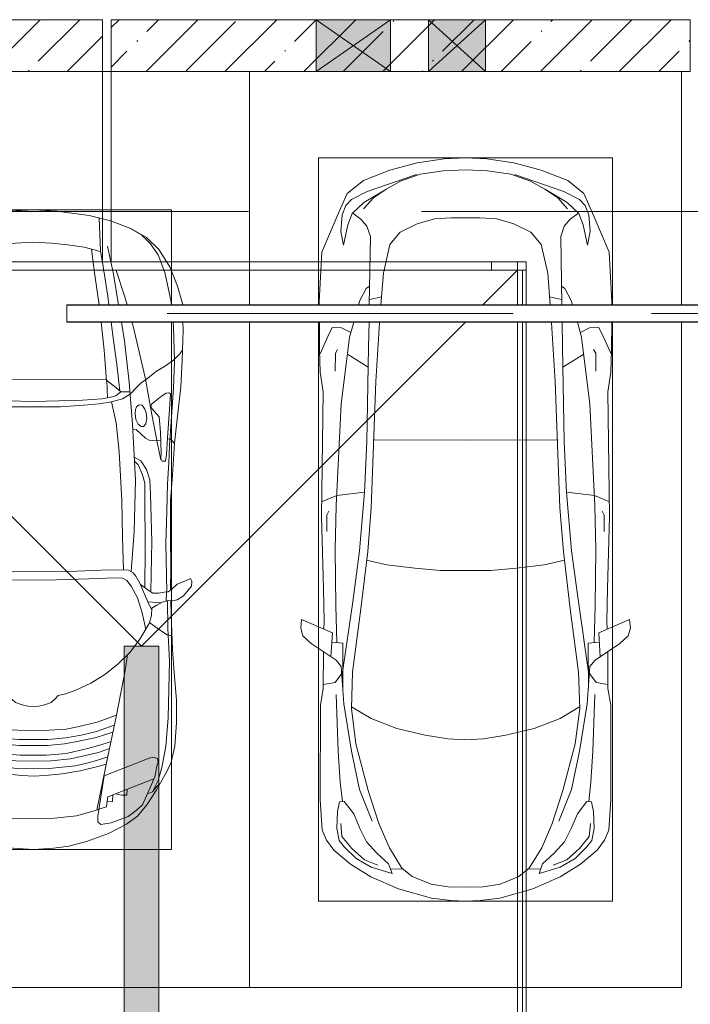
# Model space of a CAD drawing. Header units: millimetres. Extents: x -32229 to 192519, y -13689 to 125138.
# Tile 238 of 256: x 45056 to 48935, y 115663 to 121360. Entities that reach past the tile are written whole.
import ezdxf

# ---------------------------------------------------------------- set-up
doc = ezdxf.new("R2010")
doc.units = ezdxf.units.MM
doc.linetypes.add('ADSK_Линия сетки', pattern=[5000, 4000, -500, 0, -500])
doc.linetypes.add('ADSK_Осевая', pattern=[2800, 2000, -400, 0, -400])
for name, color, linetype, lineweight in [('A-DETL-GENF-OTLN', 7, 'Continuous', 18), ('A-FLOR-____-OTLN', 7, 'Continuous', 18), ('A-GENM-____-OTLN', 7, 'Continuous', 18), ('A-GLAZ-____-MCUT', 7, 'Continuous', 9), ('A-GLAZ-____-OTLN', 7, 'Continuous', 18), ('A-WALL-____-MCUT', 7, 'Continuous', 40), ('A-WALL-____-OTLN', 7, 'Continuous', 18), ('A-WALL-____-PATT', 7, 'Continuous', 40), ('C-PRKG-____-OTLN', 7, 'Continuous', 18), ('E-CABL-TRAY-CNTR', 7, 'ADSK_Осевая', 18), ('E-CABL-TRAY-OTLN', 7, 'Continuous', 18), ('M-EQPM-____-OTLN', 7, 'Continuous', 18), ('S-GRID-____-OTLN', 7, 'Continuous', 9)]:
    doc.layers.add(name, color=color, linetype=linetype, lineweight=lineweight)
pattern_1 = [(45, (0, 0), (-228.0985, 228.0985), []), (45, (228.1, 0), (-228.0985, 228.0985), [403.225, -80.645, 6.706, -73.939])]

# ---------------------------------------------------------------- blocks, each defined once
blk = doc.blocks.new('АР_Машиноместо - 5300x2500_С-V11--01 ЭЛ')
at = {"layer": 'A-DETL-GENF-OTLN', "color": 253, "lineweight": 13, "true_color": 0xaaaaaa}
for p, q in [((1126.4, 4794.1), (970.2, 4771.8)), ((1250, 4800), (1126.4, 4794.1)), ((1250, 4800), (1373.6, 4794.1)), ((1373.6, 4794.1), (1529.8, 4771.8)), ((812.7, 4729.4), (659.1, 4669.9)), ((970.2, 4771.8), (812.7, 4729.4)), ((1250, 4731.7), (1122.2, 4726.4)), ((1250, 4731.7), (1377.8, 4726.4)), ((1529.8, 4771.8), (1687.3, 4729.4)), ((1687.3, 4729.4), (1840.9, 4669.9)), ((680.7, 4606.5), (967, 4703.6)), ((988.2, 4706.7), (873.9, 4665.1)), ((1122.2, 4726.4), (988.2, 4706.7)), ((1377.8, 4726.4), (1511.8, 4706.7)), ((1511.8, 4706.7), (1626.1, 4665.1)), ((1819.3, 4606.5), (1533, 4703.6)), ((659.1, 4669.9), (565.9, 4595.1)), ((788.5, 4617.7), (661.8, 4543.1)), ((791.3, 4619.7), (717.1, 4568.9)), ((873.9, 4665.1), (791.3, 4619.7)), ((1626.1, 4665.1), (1708.7, 4619.7)), ((1708.7, 4619.7), (1782.9, 4568.9)), ((1711.5, 4617.7), (1838.2, 4543.1)), ((1840.9, 4669.9), (1934.1, 4595.1)), ((565.9, 4595.1), (507.1, 4462.6)), ((557.5, 4525.7), (590.7, 4560.1)), ((590.7, 4560.1), (680.7, 4606.5)), ((717.1, 4568.9), (659.6, 4505.3)), ((1782.9, 4568.9), (1840.4, 4505.3)), ((1909.3, 4560.1), (1819.3, 4606.5)), ((1942.5, 4525.7), (1909.3, 4560.1)), ((1934.1, 4595.1), (1992.9, 4462.6)), ((536.4, 4471.4), (557.5, 4525.7)), ((661.8, 4543.1), (594.6, 4479.3)), ((1838.2, 4543.1), (1905.4, 4479.3)), ((1963.6, 4471.4), (1942.5, 4525.7)), ((507.1, 4462.6), (419.6, 4254.2)), ((528.4, 4374.7), (536.4, 4471.4)), ((594.6, 4479.3), (569.5, 4413.1)), ((645, 4445.5), (597.3, 4481.4)), ((679.6, 4406.3), (645, 4445.5)), ((970.5, 4419.3), (1069.6, 4447.3)), ((1069.6, 4447.3), (1167.1, 4453.2)), ((1167.1, 4453.2), (1250, 4453.9)), ((1332.9, 4453.2), (1250, 4453.9)), ((1430.4, 4447.3), (1332.9, 4453.2)), ((1529.5, 4419.3), (1430.4, 4447.3)), ((1820.4, 4406.3), (1855, 4445.5)), ((1855, 4445.5), (1902.7, 4481.4)), ((1905.4, 4479.3), (1930.5, 4413.1)), ((1971.6, 4374.7), (1963.6, 4471.4)), ((1992.9, 4462.6), (2080.4, 4254.2)), ((569.5, 4413.1), (543.7, 4295.1)), ((699.7, 4345.5), (679.6, 4406.3)), ((872.7, 4370.2), (970.5, 4419.3)), ((1627.3, 4370.2), (1529.5, 4419.3)), ((1800.3, 4345.5), (1820.4, 4406.3)), ((1930.5, 4413.1), (1956.3, 4295.1)), ((543.7, 4295.1), (528.4, 4374.7)), ((693.3, 3949.9), (699.7, 4345.5)), ((812.5, 4298.9), (872.7, 4370.2)), ((1687.5, 4298.9), (1627.3, 4370.2)), ((1806.7, 3949.9), (1800.3, 4345.5)), ((1956.3, 4295.1), (1971.6, 4374.7)), ((774.4, 4132.9), (812.5, 4298.9)), ((1725.6, 4132.9), (1687.5, 4298.9)), ((419.6, 4254.2), (403.4, 3968)), ((2080.4, 4254.2), (2096.6, 3968)), ((760.3, 3949.9), (774.4, 4132.9)), ((1739.7, 3949.9), (1725.6, 4132.9)), ((638.7, 3975.4), (675.2, 4045.5)), ((675.2, 4045.5), (694.6, 4057.6)), ((1824.8, 4045.5), (1805.4, 4057.6)), ((1861.3, 3975.4), (1824.8, 4045.5)), ((403.4, 3968), (403.5, 3949.9)), ((631.5, 3949.9), (638.7, 3975.4)), ((1868.5, 3949.9), (1861.3, 3975.4)), ((2096.6, 3968), (2096.5, 3949.9)), ((404.3, 3849.9), (405.6, 3688.5)), ((453.1, 3766.3), (478.4, 3819.3)), ((478.4, 3819.3), (532.5, 3818.1)), ((532.5, 3818.1), (585.5, 3790.5)), ((578.7, 3762.9), (603.2, 3849.9)), ((689.3, 3705.5), (691.7, 3849.9)), ((731.2, 3507.6), (752.2, 3845.6)), ((752.2, 3845.6), (752.6, 3849.9)), ((1747.8, 3845.6), (1747.4, 3849.9)), ((1768.8, 3507.6), (1747.8, 3845.6)), ((1810.7, 3705.5), (1808.3, 3849.9)), ((1921.3, 3762.9), (1896.8, 3849.9)), ((1967.5, 3818.1), (1914.5, 3790.5)), ((2021.6, 3819.3), (1967.5, 3818.1)), ((2046.9, 3766.3), (2021.6, 3819.3)), ((2095.7, 3849.9), (2094.4, 3688.5)), ((408.2, 3667), (453.1, 3766.3)), ((530.9, 3374.8), (578.7, 3762.9)), ((1969.1, 3374.8), (1921.3, 3762.9)), ((2091.8, 3667), (2046.9, 3766.3)), ((678.7, 3159.5), (689.3, 3705.5)), ((1821.3, 3159.5), (1810.7, 3705.5)), ((405.6, 3688.5), (409.5, 3560)), ((495.5, 3566.1), (496.8, 3671.6)), ((496.8, 3671.6), (510.1, 3691.5)), ((687.1, 3588.8), (566.5, 3663.9)), ((1812.9, 3588.8), (1933.5, 3663.9)), ((2003.2, 3671.6), (1989.9, 3691.5)), ((2004.5, 3566.1), (2003.2, 3671.6)), ((2094.4, 3688.5), (2090.5, 3560)), ((409.5, 3560), (426.5, 3446.8)), ((2090.5, 3560), (2073.5, 3446.8)), ((704.9, 2775.5), (731.2, 3507.6)), ((1795.1, 2775.5), (1768.8, 3507.6)), ((426.5, 3446.8), (417.5, 2723)), ((2073.5, 3446.8), (2082.5, 2723)), ((501.4, 2789.7), (530.9, 3374.8)), ((1998.6, 2789.7), (1969.1, 3374.8)), ((665.6, 2864.6), (678.7, 3159.5)), ((1834.4, 2864.6), (1821.3, 3159.5)), ((665.8, 2867.4), (505.1, 2846.9)), ((636.6, 2526.5), (665.8, 2867.4)), ((1834.2, 2867.4), (1994.9, 2846.9)), ((1863.4, 2526.5), (1834.2, 2867.4)), ((505.1, 2846.9), (420.9, 2813.3)), ((1994.9, 2846.9), (2079.1, 2813.3)), ((447.8, 2733.7), (459.7, 2756.2)), ((495.7, 2532.3), (501.4, 2789.7)), ((684.2, 2522.3), (704.9, 2775.5)), ((1815.8, 2522.3), (1795.1, 2775.5)), ((2004.3, 2532.3), (1998.6, 2789.7)), ((2052.2, 2733.7), (2040.3, 2756.2)), ((417.5, 2723), (428.2, 2308.5)), ((447.8, 2638.7), (447.8, 2733.7)), ((2052.2, 2638.7), (2052.2, 2733.7)), ((2082.5, 2723), (2071.8, 2308.5)), ((500, 2210.1), (495.7, 2532.3)), ((636.6, 2526.5), (597, 2231)), ((644.6, 2191.8), (684.2, 2522.3)), ((1855.4, 2191.8), (1815.8, 2522.3)), ((1863.4, 2526.5), (1903, 2231)), ((2000, 2210.1), (2004.3, 2532.3)), ((428.2, 2308.5), (432.3, 2119.9)), ((2071.8, 2308.5), (2067.7, 2119.9)), ((597, 2231), (535, 1798.3)), ((1903, 2231), (1965, 1798.3)), ((505.9, 1996), (500, 2210.1)), ((595.8, 1824.8), (644.6, 2191.8)), ((1904.2, 1824.8), (1855.4, 2191.8)), ((1994.1, 1996), (2000, 2210.1)), ((296.8, 2079.9), (301.4, 2130.5)), ((301.4, 2130.5), (479.9, 2052.9)), ((432.3, 2119.9), (430.7, 2073.9)), ((2198.6, 2130.5), (2020.1, 2052.9)), ((2067.7, 2119.9), (2069.3, 2073.9)), ((2203.2, 2079.9), (2198.6, 2130.5)), ((309.5, 2036.1), (296.8, 2079.9)), ((479.9, 2052.9), (471, 1914.3)), ((2020.1, 2052.9), (2029, 1914.3)), ((2190.5, 2036.1), (2203.2, 2079.9)), ((357.8, 1990.1), (309.5, 2036.1)), ((540.9, 1993.7), (476.3, 1997.9)), ((1959.1, 1993.7), (2023.7, 1997.9)), ((2142.2, 1990.1), (2190.5, 2036.1)), ((500.6, 1894.5), (357.8, 1990.1)), ((426.5, 1730.9), (427.5, 1943)), ((540.9, 1993.7), (539.8, 1733.1)), ((1959.1, 1993.7), (1960.2, 1733.1)), ((1999.4, 1894.5), (2142.2, 1990.1)), ((2073.5, 1730.9), (2072.5, 1943)), ((530.6, 1857.6), (500.6, 1894.5)), ((1969.4, 1857.6), (1999.4, 1894.5)), ((546.5, 1642.6), (530.6, 1857.6)), ((589.4, 1615.5), (595.8, 1824.8)), ((1910.6, 1615.5), (1904.2, 1824.8)), ((1953.5, 1642.6), (1969.4, 1857.6)), ((533.6, 1816.8), (495, 1765.3)), ((1966.4, 1816.8), (2005, 1765.3)), ((410.6, 1634.2), (426.5, 1730.9)), ((495, 1765.3), (426.6, 1753.4)), ((2005, 1765.3), (2073.4, 1753.4)), ((2089.4, 1634.2), (2073.5, 1730.9)), ((409.5, 1087), (410.6, 1634.2)), ((615.4, 1410.3), (589.4, 1615.5)), ((590.4, 1624.3), (703.6, 1557.1)), ((1909.6, 1624.3), (1796.4, 1557.1)), ((1884.6, 1410.3), (1910.6, 1615.5)), ((2090.5, 1087), (2089.4, 1634.2)), ((703.6, 1557.1), (852.8, 1499)), ((1796.4, 1557.1), (1647.2, 1499)), ((852.8, 1499), (1016.6, 1459.9)), ((1647.2, 1499), (1483.4, 1459.9)), ((1016.6, 1459.9), (1146.9, 1439.4)), ((1146.9, 1439.4), (1250, 1434.1)), ((1353.1, 1439.4), (1250, 1434.1)), ((1483.4, 1459.9), (1353.1, 1439.4)), ((687.4, 1141), (615.4, 1410.3)), ((1812.6, 1141), (1884.6, 1410.3)), ((749.2, 950.3), (687.4, 1141)), ((1750.8, 950.3), (1812.6, 1141)), ((420.9, 910.7), (409.5, 1087)), ((2079.1, 910.7), (2090.5, 1087)), ((510.2, 1018.7), (521.5, 1074.5)), ((521.5, 1074.5), (548.5, 1076.2)), ((548.5, 1076.2), (603.4, 1004.8)), ((1951.5, 1076.2), (1896.6, 1004.8)), ((1978.5, 1074.5), (1951.5, 1076.2)), ((1989.8, 1018.7), (1978.5, 1074.5)), ((505.7, 920), (510.2, 1018.7)), ((603.4, 1004.8), (639.1, 920)), ((1896.6, 1004.8), (1860.9, 920)), ((1994.3, 920), (1989.8, 1018.7)), ((519.1, 851.5), (505.7, 920)), ((639.1, 920), (677.4, 843.7)), ((809.1, 809.4), (749.2, 950.3)), ((1690.9, 809.4), (1750.8, 950.3)), ((1860.9, 920), (1822.6, 843.7)), ((1980.9, 851.5), (1994.3, 920)), ((445.9, 853.1), (420.9, 910.7)), ((2054.1, 853.1), (2079.1, 910.7)), ((489, 795.6), (445.9, 853.1)), ((550, 812.3), (519.1, 851.5)), ((616.5, 746.4), (550, 812.3)), ((677.4, 843.7), (737.5, 778.3)), ((881.5, 691.6), (809.1, 809.4)), ((1618.5, 691.6), (1690.9, 809.4)), ((1822.6, 843.7), (1762.5, 778.3)), ((1883.5, 746.4), (1950, 812.3)), ((1950, 812.3), (1980.9, 851.5)), ((2011, 795.6), (2054.1, 853.1)), ((584.4, 714.6), (489, 795.6)), ((703.5, 696.4), (616.5, 746.4)), ((737.5, 778.3), (804.5, 715.7)), ((1762.5, 778.3), (1695.5, 715.7)), ((1796.5, 696.4), (1883.5, 746.4)), ((1915.6, 714.6), (2011, 795.6)), ((701.8, 640.4), (584.4, 714.6)), ((824.6, 660.9), (703.5, 696.4)), ((804.5, 715.7), (824.6, 660.9)), ((888.4, 685.9), (815.2, 686.6)), ((941.4, 642.2), (881.5, 691.6)), ((1558.6, 642.2), (1618.5, 691.6)), ((1611.6, 685.9), (1684.8, 686.6)), ((1695.5, 715.7), (1675.4, 660.9)), ((1675.4, 660.9), (1796.5, 696.4)), ((1798.2, 640.4), (1915.6, 714.6)), ((861.8, 571.6), (701.8, 640.4)), ((1050.7, 599.4), (941.4, 642.2)), ((1449.3, 599.4), (1558.6, 642.2)), ((1638.2, 571.6), (1798.2, 640.4)), ((1052.6, 517.5), (861.8, 571.6)), ((1148.8, 583), (1050.7, 599.4)), ((1250, 581.6), (1148.8, 583)), ((1250, 581.6), (1351.2, 583)), ((1351.2, 583), (1449.3, 599.4)), ((1447.4, 517.5), (1638.2, 571.6)), ((1165.1, 503.1), (1052.6, 517.5)), ((1334.9, 503.1), (1447.4, 517.5)), ((1250, 500), (1165.1, 503.1)), ((1250, 500), (1334.9, 503.1))]:
    blk.add_line(p, q, dxfattribs=at)
at = {"layer": 'A-DETL-GENF-OTLN', "color": 254, "lineweight": 13, "true_color": 0xd4d4d4}
for p, q in [((694.6, 3980.4), (765.1, 3996.8)), ((1805.4, 3980.4), (1734.9, 3996.8)), ((715.1, 3168.3), (1250, 3167.3)), ((1784.9, 3168.3), (1250, 3167.3)), ((677.9, 2473), (794.6, 2446)), ((1822.1, 2473), (1705.4, 2446)), ((794.6, 2446), (955.7, 2426.8)), ((955.7, 2426.8), (1105.5, 2413.7)), ((1105.5, 2413.7), (1250, 2412.9)), ((1394.5, 2413.7), (1250, 2412.9)), ((1544.3, 2426.8), (1394.5, 2413.7)), ((1705.4, 2446), (1544.3, 2426.8)), ((513.9, 1368.9), (502.3, 1696.3)), ((1986.1, 1368.9), (1997.7, 1696.3)), ((590.3, 1367.8), (546.5, 1642.6)), ((1909.7, 1367.8), (1953.5, 1642.6)), ((524.9, 1188.6), (513.9, 1368.9)), ((636.7, 1146), (590.3, 1367.8)), ((1863.3, 1146), (1909.7, 1367.8)), ((1975.1, 1188.6), (1986.1, 1368.9)), ((537.4, 1076.1), (524.9, 1188.6)), ((710.2, 962.8), (636.7, 1146)), ((1789.8, 962.8), (1863.3, 1146)), ((1962.6, 1076.1), (1975.1, 1188.6)), ((534.5, 874.4), (528.1, 949.5)), ((1965.5, 874.4), (1971.9, 949.5)), ((591.7, 805), (534.5, 874.4)), ((1908.3, 805), (1965.5, 874.4)), ((664.7, 739.9), (591.7, 805)), ((1835.3, 739.9), (1908.3, 805)), ((742.6, 707.8), (664.7, 739.9)), ((1757.4, 707.8), (1835.3, 739.9))]:
    blk.add_line(p, q, dxfattribs=at)
at = {"layer": 'C-PRKG-____-OTLN', "color": 253, "lineweight": 13, "true_color": 0xaaaaaa}
for p, q in [((0, 3949.9), (0, 5300)), ((2500, 3949.9), (2500, 5300)), ((400, 4800), (2100, 4800)), ((400, 3949.9), (400, 4800)), ((2100, 3949.9), (2100, 4800)), ((0, 0), (0, 3849.9)), ((400, 500), (400, 3849.9)), ((2100, 500), (2100, 3849.9)), ((2500, 0), (2500, 3849.9)), ((400, 500), (2100, 500)), ((2500, 0), (0, 0))]:
    blk.add_line(p, q, dxfattribs=at)
blk = doc.blocks.new('АР_Машиноместо - 4900x2400_М__5300х2500_-2211001--01 ЭЛ')
at = {"layer": 'A-DETL-GENF-OTLN', "color": 253, "lineweight": 13, "true_color": 0xaaaaaa}
for p, q in [((943.3, -845.1), (815.8, -891)), ((1044.2, -818.6), (943.3, -845.1)), ((1132.7, -806), (1044.2, -818.6)), ((1250, -800), (1132.7, -806)), ((1250, -800), (1367.3, -806)), ((1367.3, -806), (1455.8, -818.6)), ((1455.8, -818.6), (1556.7, -845.1)), ((1556.7, -845.1), (1684.2, -891)), ((815.8, -891), (711.9, -946.2)), ((1684.2, -891), (1788.1, -946.2)), ((711.9, -946.2), (647.2, -992.8)), ((800.1, -952.6), (700.9, -989.1)), ((859, -944.1), (800.1, -952.6)), ((877.7, -958.9), (859, -944.1)), ((877.7, -991.4), (877.7, -958.9)), ((1622.3, -958.9), (1641, -944.1)), ((1622.3, -991.4), (1622.3, -958.9)), ((1641, -944.1), (1699.9, -952.6)), ((1699.9, -952.6), (1799.1, -989.1)), ((1788.1, -946.2), (1852.8, -992.8)), ((647.2, -992.8), (593.2, -1056.8)), ((654.7, -1024.4), (617.9, -1057.3)), ((700.9, -989.1), (655, -1024.3)), ((841.1, -1225.9), (877.7, -991.4)), ((1000.2, -994.5), (871.4, -1031.3)), ((1127.4, -979.8), (1000.2, -994.5)), ((1250, -977.6), (1127.4, -979.8)), ((1250, -977.6), (1372.6, -979.8)), ((1372.6, -979.8), (1499.8, -994.5)), ((1499.8, -994.5), (1628.6, -1031.3)), ((1658.9, -1225.9), (1622.3, -991.4)), ((1799.1, -989.1), (1845, -1024.3)), ((1845.3, -1024.4), (1882.1, -1057.3)), ((1852.8, -992.8), (1906.8, -1056.8)), ((593.2, -1056.8), (539.3, -1140.4)), ((617.9, -1057.3), (586.9, -1126.3)), ((882.6, -1027.5), (853.8, -1167.4)), ((1617.4, -1027.5), (1646.2, -1167.4)), ((1882.1, -1057.3), (1913.1, -1126.3)), ((1906.8, -1056.8), (1960.7, -1140.4)), ((561.3, -1132.6), (540.4, -1159.6)), ((586.9, -1126.3), (548.2, -1220.1)), ((589, -1121.6), (561.3, -1132.6)), ((1911, -1121.6), (1938.7, -1132.6)), ((1913.1, -1126.3), (1951.8, -1220.1)), ((1938.7, -1132.6), (1959.6, -1159.6)), ((539.3, -1140.4), (487.4, -1232.1)), ((540.4, -1159.6), (516.2, -1180.5)), ((853.8, -1167.4), (826.8, -1300.9)), ((1646.2, -1167.4), (1673.2, -1300.9)), ((1959.6, -1159.6), (1983.8, -1180.5)), ((1960.7, -1140.4), (2012.6, -1232.1)), ((487.4, -1232.1), (455.7, -1296.1)), ((548.2, -1220.1), (535, -1280.6)), ((580.7, -1327.1), (841.1, -1225.9)), ((1084.1, -1236), (978.6, -1254.6)), ((1182.5, -1227.5), (1084.1, -1236)), ((1250, -1223.7), (1182.5, -1227.5)), ((1250, -1223.7), (1317.5, -1227.5)), ((1317.5, -1227.5), (1415.9, -1236)), ((1415.9, -1236), (1521.4, -1254.6)), ((1919.3, -1327.1), (1658.9, -1225.9)), ((1951.8, -1220.1), (1965, -1280.6)), ((2012.6, -1232.1), (2044.3, -1296.1)), ((455.7, -1296.1), (430.8, -1396.6)), ((535, -1280.6), (527.2, -1305.2)), ((527.2, -1305.2), (531.8, -1326)), ((826.8, -1300.9), (770, -1576.5)), ((876.3, -1278.7), (828.3, -1293.7)), ((925.2, -1301.6), (859.1, -1321.2)), ((978.6, -1254.6), (876.3, -1278.7)), ((1007.1, -1283.7), (925.2, -1301.6)), ((1083.6, -1274.6), (1007.1, -1283.7)), ((1159.1, -1267.9), (1083.6, -1274.6)), ((1250, -1309.3), (1148.3, -1312.4)), ((1250, -1266.6), (1159.1, -1267.9)), ((1250, -1266.6), (1340.9, -1267.9)), ((1250, -1309.3), (1351.7, -1312.4)), ((1340.9, -1267.9), (1416.4, -1274.6)), ((1416.4, -1274.6), (1492.9, -1283.7)), ((1492.9, -1283.7), (1574.8, -1301.6)), ((1521.4, -1254.6), (1623.7, -1278.7)), ((1574.8, -1301.6), (1640.9, -1321.2)), ((1623.7, -1278.7), (1671.7, -1293.7)), ((1673.2, -1300.9), (1730, -1576.5)), ((1965, -1280.6), (1972.8, -1305.2)), ((1972.8, -1305.2), (1968.2, -1326)), ((2044.3, -1296.1), (2069.2, -1396.6)), ((531.8, -1326), (554.4, -1333.3)), ((554.4, -1333.3), (580.7, -1327.1)), ((873.8, -1361.2), (809.9, -1383.1)), ((859.1, -1321.2), (819.9, -1334.4)), ((958.3, -1341.1), (873.8, -1361.2)), ((1059, -1354.8), (945.3, -1380.6)), ((1035, -1323.2), (958.3, -1341.1)), ((1148.3, -1312.4), (1035, -1323.2)), ((1174.5, -1344.2), (1059, -1354.8)), ((1250, -1344.9), (1174.5, -1344.2)), ((1250, -1344.9), (1325.5, -1344.2)), ((1325.5, -1344.2), (1441, -1354.8)), ((1351.7, -1312.4), (1465, -1323.2)), ((1441, -1354.8), (1554.7, -1380.6)), ((1465, -1323.2), (1541.7, -1341.1)), ((1541.7, -1341.1), (1626.2, -1361.2)), ((1626.2, -1361.2), (1690.1, -1383.1)), ((1640.9, -1321.2), (1680.1, -1334.4)), ((1945.6, -1333.3), (1919.3, -1327.1)), ((1968.2, -1326), (1945.6, -1333.3)), ((430.8, -1396.6), (422, -1534.1)), ((871.4, -1401.1), (800.5, -1424.6)), ((945.3, -1380.6), (871.4, -1401.1)), ((1070, -1410.4), (986.2, -1425.6)), ((1168.3, -1399.8), (1070, -1410.4)), ((1250, -1400.1), (1168.3, -1399.8)), ((1250, -1400.1), (1331.7, -1399.8)), ((1331.7, -1399.8), (1430, -1410.4)), ((1430, -1410.4), (1513.8, -1425.6)), ((1554.7, -1380.6), (1628.6, -1401.1)), ((1628.6, -1401.1), (1699.5, -1424.6)), ((2069.2, -1396.6), (2078, -1534.1)), ((884.3, -1480.8), (782, -1518.1)), ((887, -1446.5), (790.4, -1477.3)), ((973.4, -1459.7), (884.3, -1480.8)), ((986.2, -1425.6), (887, -1446.5)), ((1061.9, -1445.7), (973.4, -1459.7)), ((1163.9, -1435.1), (1061.9, -1445.7)), ((1250, -1435.1), (1163.9, -1435.1)), ((1250, -1435.1), (1336.1, -1435.1)), ((1336.1, -1435.1), (1438.1, -1445.7)), ((1438.1, -1445.7), (1526.6, -1459.7)), ((1513.8, -1425.6), (1613, -1446.5)), ((1526.6, -1459.7), (1615.7, -1480.8)), ((1613, -1446.5), (1709.6, -1477.3)), ((1615.7, -1480.8), (1718, -1518.1)), ((422, -1534.1), (422, -1662.9)), ((881.7, -1536.4), (770, -1576.5)), ((994.9, -1509.3), (881.7, -1536.4)), ((1060, -1496.1), (994.9, -1509.3)), ((1159.3, -1489.1), (1060, -1496.1)), ((1250, -1488.3), (1159.3, -1489.1)), ((1250, -1488.3), (1340.7, -1489.1)), ((1340.7, -1489.1), (1440, -1496.1)), ((1440, -1496.1), (1505.1, -1509.3)), ((1505.1, -1509.3), (1618.3, -1536.4)), ((1618.3, -1536.4), (1730, -1576.5)), ((2078, -1534.1), (2078, -1662.9)), ((770, -1576.5), (718.3, -1834.2)), ((1730, -1576.5), (1781.7, -1834.2)), ((1147.5, -1650.5), (1123.5, -1670.9)), ((1184.7, -1635.7), (1147.5, -1650.5)), ((1217.8, -1629.1), (1184.7, -1635.7)), ((1217.8, -1629.1), (1250, -1626.8)), ((1282.2, -1629.1), (1250, -1626.8)), ((1282.2, -1629.1), (1315.3, -1635.7)), ((1315.3, -1635.7), (1352.5, -1650.5)), ((1352.5, -1650.5), (1376.5, -1670.9)), ((422, -1662.9), (434.8, -1820.7)), ((1064.9, -1700.5), (1004.2, -1721.4)), ((1107.2, -1689.8), (1064.9, -1700.5)), ((1123.5, -1670.9), (1107.2, -1689.8)), ((1376.5, -1670.9), (1392.8, -1689.8)), ((1392.8, -1689.8), (1435.1, -1700.5)), ((1435.1, -1700.5), (1495.8, -1721.4)), ((2078, -1662.9), (2065.2, -1820.7)), ((917, -1761.1), (837.5, -1812.1)), ((1004.2, -1721.4), (917, -1761.1)), ((1495.8, -1721.4), (1583, -1761.1)), ((1583, -1761.1), (1662.5, -1812.1)), ((434.8, -1820.7), (444.9, -1956.8)), ((837.5, -1812.1), (761.1, -1871.7)), ((1662.5, -1812.1), (1738.9, -1871.7)), ((2065.2, -1820.7), (2055.1, -1956.8)), ((761.1, -1871.7), (690.7, -1941.6)), ((718.3, -1834.2), (705.7, -1926.7)), ((1738.9, -1871.7), (1809.3, -1941.6)), ((1781.7, -1834.2), (1794.3, -1926.7)), ((444.9, -1956.8), (453, -2159.1)), ((690.7, -1941.6), (634.6, -2015)), ((1809.3, -1941.6), (1865.4, -2015)), ((2055.1, -1956.8), (2047, -2159.1)), ((475.1, -2041), (447.5, -2034.4)), ((525.5, -2074.6), (475.1, -2041)), ((634.6, -2015), (580.7, -2105.7)), ((1865.4, -2015), (1919.3, -2105.7)), ((1974.5, -2074.6), (2024.9, -2041)), ((2024.9, -2041), (2052.5, -2034.4)), ((578.8, -2112.6), (525.5, -2074.6)), ((580.7, -2105.7), (567.1, -2153.8)), ((619.7, -2168.6), (600.3, -2072.7)), ((1880.3, -2168.6), (1899.7, -2072.7)), ((1919.3, -2105.7), (1932.9, -2153.8)), ((1921.2, -2112.6), (1974.5, -2074.6)), ((453, -2159.1), (455, -2238.9)), ((567.1, -2153.8), (564.3, -2195.4)), ((1932.9, -2153.8), (1935.7, -2195.4)), ((2047, -2159.1), (2045, -2238.9)), ((536.7, -2211.8), (505.1, -2230)), ((564.3, -2195.4), (536.7, -2211.8)), ((579.9, -2213.8), (564.9, -2186.5)), ((600.8, -2263), (579.9, -2213.8)), ((647.3, -2254.2), (619.7, -2168.6)), ((1852.7, -2254.2), (1880.3, -2168.6)), ((1899.2, -2263), (1920.1, -2213.8)), ((1920.1, -2213.8), (1935.1, -2186.5)), ((1935.7, -2195.4), (1963.3, -2211.8)), ((1963.3, -2211.8), (1994.9, -2230)), ((335.2, -2322.3), (381.7, -2266.4)), ((381.7, -2266.4), (417.4, -2243.4)), ((417.4, -2243.4), (445.1, -2238.7)), ((445.1, -2238.7), (481.8, -2239.5)), ((505.1, -2230), (467.5, -2239.2)), ((482, -2235.6), (479.1, -2288.7)), ((586.6, -2231.3), (510.1, -2227.1)), ((633.8, -2340.5), (600.8, -2263)), ((685.1, -2322.3), (647.3, -2254.2)), ((1814.9, -2322.3), (1852.7, -2254.2)), ((1866.2, -2340.5), (1899.2, -2263)), ((1913.4, -2231.3), (1989.9, -2227.1)), ((1994.9, -2230), (2032.5, -2239.2)), ((2018, -2235.6), (2020.9, -2288.7)), ((2054.9, -2238.7), (2018.2, -2239.5)), ((2082.6, -2243.4), (2054.9, -2238.7)), ((2118.3, -2266.4), (2082.6, -2243.4)), ((2164.8, -2322.3), (2118.3, -2266.4)), ((333.1, -2350.6), (335.2, -2322.3)), ((417.4, -2333.8), (384.4, -2347.9)), ((449.8, -2306.1), (417.4, -2333.8)), ((470, -2290), (449.8, -2306.1)), ((454.5, -2423.6), (456, -2301.1)), ((493.6, -2288.6), (470, -2290)), ((523.3, -2281.2), (493.6, -2288.6)), ((559, -2282.6), (523.3, -2281.2)), ((580.6, -2296), (559, -2282.6)), ((630.6, -2332.9), (580.6, -2296)), ((603.5, -2534.3), (606.1, -2314.9)), ((710, -2355.4), (685.1, -2322.3)), ((1790, -2355.4), (1814.9, -2322.3)), ((1869.4, -2332.9), (1919.4, -2296)), ((1896.5, -2534.3), (1893.9, -2314.9)), ((1919.4, -2296), (1941, -2282.6)), ((1941, -2282.6), (1976.7, -2281.2)), ((1976.7, -2281.2), (2006.4, -2288.6)), ((2006.4, -2288.6), (2030, -2290)), ((2030, -2290), (2050.2, -2306.1)), ((2045.5, -2423.6), (2044, -2301.1)), ((2050.2, -2306.1), (2082.6, -2333.8)), ((2082.6, -2333.8), (2115.6, -2347.9)), ((2166.9, -2350.6), (2164.8, -2322.3)), ((341.2, -2366.2), (333.1, -2350.6)), ((384.4, -2347.9), (341.2, -2366.2)), ((656.7, -2380.3), (633.8, -2340.5)), ((672.8, -2399.7), (656.7, -2380.3)), ((734.3, -2368.8), (710, -2355.4)), ((772.7, -2371.5), (734.3, -2368.8)), ((929.1, -2364.1), (772.7, -2371.5)), ((1115.2, -2358.7), (929.1, -2364.1)), ((1250, -2357.8), (1115.2, -2358.7)), ((1250, -2357.8), (1384.8, -2358.7)), ((1384.8, -2358.7), (1570.9, -2364.1)), ((1570.9, -2364.1), (1727.3, -2371.5)), ((1727.3, -2371.5), (1765.7, -2368.8)), ((1765.7, -2368.8), (1790, -2355.4)), ((1827.2, -2399.7), (1843.3, -2380.3)), ((1843.3, -2380.3), (1866.2, -2340.5)), ((2115.6, -2347.9), (2158.8, -2366.2)), ((2158.8, -2366.2), (2166.9, -2350.6)), ((456.8, -2613.6), (454.5, -2423.6)), ((684.8, -2406.5), (667.8, -2638.3)), ((700.6, -2415.4), (672.8, -2399.7)), ((813.8, -2416.7), (700.6, -2415.4)), ((999.2, -2409.3), (813.8, -2416.7)), ((1132.7, -2404.6), (999.2, -2409.3)), ((1250, -2406.6), (1132.7, -2404.6)), ((1250, -2406.6), (1367.3, -2404.6)), ((1367.3, -2404.6), (1500.8, -2409.3)), ((1500.8, -2409.3), (1686.2, -2416.7)), ((1686.2, -2416.7), (1799.4, -2415.4)), ((1799.4, -2415.4), (1827.2, -2399.7)), ((1815.2, -2406.5), (1832.2, -2638.3)), ((2043.2, -2613.6), (2045.5, -2423.6)), ((604.4, -2850.8), (603.5, -2534.3)), ((1895.6, -2850.8), (1896.5, -2534.3)), ((456.1, -2818.3), (456.8, -2613.6)), ((2043.9, -2818.3), (2043.2, -2613.6)), ((667.8, -2638.3), (659.3, -2936)), ((1832.2, -2638.3), (1840.7, -2936)), ((446, -2964.8), (456.1, -2818.3)), ((2054, -2964.8), (2043.9, -2818.3)), ((604.4, -2919.4), (604.4, -2850.8)), ((1895.6, -2919.4), (1895.6, -2850.8)), ((618.7, -2966.7), (604.4, -2919.4)), ((659.3, -2936), (676.4, -3260.1)), ((1840.7, -2936), (1823.6, -3260.1)), ((1881.3, -2966.7), (1895.6, -2919.4)), ((432.8, -3149.3), (446, -2964.8)), ((643.6, -3024.6), (618.7, -2966.7)), ((1856.4, -3024.6), (1881.3, -2966.7)), ((2067.2, -3149.3), (2054, -2964.8)), ((485.6, -3046.1), (480.8, -3085)), ((504.5, -3046.6), (485.6, -3046.1)), ((512.2, -3061.4), (504.5, -3046.6)), ((510.9, -3094.6), (512.2, -3061.4)), ((665.1, -3046.1), (643.6, -3024.6)), ((1834.9, -3046.1), (1856.4, -3024.6)), ((1987.8, -3061.4), (1995.5, -3046.6)), ((1989.1, -3094.6), (1987.8, -3061.4)), ((1995.5, -3046.6), (2014.4, -3046.1)), ((2014.4, -3046.1), (2019.2, -3085)), ((480.8, -3085), (474.8, -3179.9)), ((515.3, -3213.7), (510.9, -3094.6)), ((1984.7, -3213.7), (1989.1, -3094.6)), ((2019.2, -3085), (2025.2, -3179.9)), ((415.7, -3305.9), (432.8, -3149.3)), ((456.9, -3174.2), (432.9, -3148.3)), ((475.2, -3173.5), (456.9, -3174.2)), ((474.8, -3179.9), (462.2, -3347.3)), ((558.4, -3165.4), (513.6, -3168)), ((579.5, -3167.7), (558.4, -3165.4)), ((601.7, -3179.4), (579.5, -3167.7)), ((654.5, -3228.1), (601.7, -3179.4)), ((1845.5, -3228.1), (1898.3, -3179.4)), ((1898.3, -3179.4), (1920.5, -3167.7)), ((1920.5, -3167.7), (1941.6, -3165.4)), ((1941.6, -3165.4), (1986.4, -3168)), ((2024.8, -3173.5), (2043.1, -3174.2)), ((2025.2, -3179.9), (2037.8, -3347.3)), ((2043.1, -3174.2), (2067.1, -3148.3)), ((2084.3, -3305.9), (2067.1, -3148.3)), ((522.2, -3303.2), (515.3, -3213.7)), ((612.1, -3245.7), (599.8, -3262.3)), ((626.8, -3246.1), (612.1, -3245.7)), ((643.2, -3259.9), (626.8, -3246.1)), ((674.6, -3227.6), (654.5, -3228.1)), ((1825.4, -3227.6), (1845.5, -3228.1)), ((1856.8, -3259.9), (1873.2, -3246.1)), ((1873.2, -3246.1), (1887.9, -3245.7)), ((1887.9, -3245.7), (1900.2, -3262.3)), ((1977.8, -3303.2), (1984.7, -3213.7)), ((564.6, -3349.7), (522.2, -3303.2)), ((599.8, -3262.3), (593.6, -3292.5)), ((593.6, -3292.5), (597.1, -3327.4)), ((657.2, -3286.3), (643.2, -3259.9)), ((661.1, -3321.2), (657.2, -3286.3)), ((676.4, -3260.1), (695.7, -3502.8)), ((1823.6, -3260.1), (1804.3, -3502.8)), ((1838.9, -3321.2), (1842.8, -3286.3)), ((1842.8, -3286.3), (1856.8, -3259.9)), ((1900.2, -3262.3), (1906.4, -3292.5)), ((1906.4, -3292.5), (1902.9, -3327.4)), ((1935.4, -3349.7), (1977.8, -3303.2)), ((397.1, -3474.2), (415.7, -3305.9)), ((462.2, -3347.3), (456.6, -3434.5)), ((569.7, -3360.7), (564.6, -3349.7)), ((566.8, -3375.1), (569.7, -3360.7)), ((597.1, -3327.4), (605.2, -3346.8)), ((605.2, -3346.8), (620, -3369.3)), ((638.7, -3372.5), (654.1, -3360.7)), ((654.1, -3360.7), (658.7, -3344.5)), ((658.7, -3344.5), (661.1, -3321.2)), ((1841.3, -3344.5), (1838.9, -3321.2)), ((1845.9, -3360.7), (1841.3, -3344.5)), ((1861.3, -3372.5), (1845.9, -3360.7)), ((1894.8, -3346.8), (1880, -3369.3)), ((1902.9, -3327.4), (1894.8, -3346.8)), ((1930.3, -3360.7), (1935.4, -3349.7)), ((1933.2, -3375.1), (1930.3, -3360.7)), ((2037.8, -3347.3), (2043.4, -3434.5)), ((2102.9, -3474.2), (2084.3, -3305.9)), ((508, -3422.8), (566.8, -3375.1)), ((620, -3369.3), (638.7, -3372.5)), ((811.1, -3414.8), (773, -3424.2)), ((853.3, -3407.2), (811.1, -3414.8)), ((825.6, -3512.1), (821, -3413)), ((965.3, -3397.8), (853.3, -3407.2)), ((1102.5, -3394.3), (965.3, -3397.8)), ((1250, -3391.3), (1102.5, -3394.3)), ((1250, -3391.3), (1397.5, -3394.3)), ((1397.5, -3394.3), (1534.7, -3397.8)), ((1534.7, -3397.8), (1646.7, -3407.2)), ((1646.7, -3407.2), (1688.9, -3414.8)), ((1674.4, -3512.1), (1679, -3413)), ((1688.9, -3414.8), (1727, -3424.2)), ((1880, -3369.3), (1861.3, -3372.5)), ((1992, -3422.8), (1933.2, -3375.1)), ((390.2, -3630), (397.1, -3474.2)), ((456.6, -3434.5), (466.2, -3441.1)), ((466.2, -3441.1), (481.5, -3439.1)), ((481.5, -3439.1), (508, -3422.8)), ((654.7, -3470.4), (624.9, -3501.2)), ((690.2, -3433.7), (654.7, -3470.4)), ((744.1, -3447.2), (691.3, -3447.2)), ((773, -3424.2), (744.1, -3447.2)), ((744.3, -3447), (773.2, -3472.4)), ((773.2, -3472.4), (825.6, -3512.1)), ((1726.8, -3472.4), (1674.4, -3512.1)), ((1755.7, -3447), (1726.8, -3472.4)), ((1727, -3424.2), (1755.7, -3447)), ((1755.7, -3447.2), (1808.7, -3447.2)), ((1809.8, -3433.7), (1845.3, -3470.4)), ((1845.3, -3470.4), (1875.1, -3501.2)), ((2018.5, -3439.1), (1992, -3422.8)), ((2033.8, -3441.1), (2018.5, -3439.1)), ((2043.4, -3434.5), (2033.8, -3441.1)), ((2109.8, -3630), (2102.9, -3474.2)), ((598.3, -3518.6), (537.9, -3567)), ((624.9, -3501.2), (598.3, -3518.6)), ((840.1, -3687.8), (826.6, -3509.6)), ((1250, -3520.1), (827.2, -3517.2)), ((1250, -3520.1), (1672.8, -3517.2)), ((1659.9, -3687.8), (1673.4, -3509.6)), ((1875.1, -3501.2), (1901.7, -3518.6)), ((1901.7, -3518.6), (1962.1, -3567)), ((537.9, -3567), (491.4, -3594.2)), ((1962.1, -3567), (2008.6, -3594.2)), ((384, -3802.9), (390.2, -3630)), ((438.6, -3629.8), (403.8, -3665.5)), ((491.4, -3594.2), (438.6, -3629.8)), ((2008.6, -3594.2), (2061.4, -3629.8)), ((2061.4, -3629.8), (2096.2, -3665.5)), ((2116, -3802.9), (2109.8, -3630)), ((403.8, -3665.5), (388.1, -3688.4)), ((856.9, -3849.9), (840.1, -3687.8)), ((1636.1, -3917.5), (1659.9, -3687.8)), ((2096.2, -3665.5), (2111.9, -3688.4)), ((385, -3849.9), (384, -3802.9)), ((2112.6, -3958.4), (2116, -3802.9)), ((1606.4, -4121.6), (1636.1, -3917.5)), ((387.4, -3958.4), (387.2, -3949.9)), ((416.4, -4059.2), (387.4, -3958.4)), ((893.6, -4121.6), (868.6, -3949.9)), ((2083.6, -4059.2), (2112.6, -3958.4)), ((458.6, -4167), (416.4, -4059.2)), ((2041.4, -4167), (2083.6, -4059.2)), ((914, -4272.5), (893.6, -4121.6)), ((1586, -4272.5), (1606.4, -4121.6)), ((522.5, -4267.9), (458.6, -4167)), ((1977.5, -4267.9), (2041.4, -4167)), ((596.3, -4340.6), (522.5, -4267.9)), ((955.5, -4283.9), (861, -4259.4)), ((861.2, -4260.3), (869.3, -4451.1)), ((1544.5, -4283.9), (1639, -4259.4)), ((1638.8, -4260.3), (1630.7, -4451.1)), ((1903.7, -4340.6), (1977.5, -4267.9)), ((1050.4, -4297.3), (955.5, -4283.9)), ((1146, -4306.7), (1050.4, -4297.3)), ((1250, -4312), (1146, -4306.7)), ((1250, -4312), (1354, -4306.7)), ((1354, -4306.7), (1449.6, -4297.3)), ((1449.6, -4297.3), (1544.5, -4283.9)), ((686, -4391.6), (596.3, -4340.6)), ((1814, -4391.6), (1903.7, -4340.6)), ((804.4, -4436.7), (686, -4391.6)), ((927, -4466.6), (804.4, -4436.7)), ((1573, -4466.6), (1695.6, -4436.7)), ((1695.6, -4436.7), (1814, -4391.6)), ((1114.6, -4493), (927, -4466.6)), ((1250, -4500), (1114.6, -4493)), ((1250, -4500), (1385.4, -4493)), ((1385.4, -4493), (1573, -4466.6))]:
    blk.add_line(p, q, dxfattribs=at)
at = {"layer": 'A-DETL-GENF-OTLN', "color": 254, "lineweight": 13, "true_color": 0xd4d4d4}
for p, q in [((792.9, -1076.2), (791.2, -1114.5)), ((823.3, -1074.4), (792.9, -1076.2)), ((824.1, -1063.7), (818.8, -1102.9)), ((827.7, -1045), (824.1, -1063.7)), ((871.3, -1031.9), (827.7, -1045)), ((1628.7, -1031.9), (1672.3, -1045)), ((1672.3, -1045), (1675.9, -1063.7)), ((1675.9, -1063.7), (1681.2, -1102.9)), ((1676.7, -1074.4), (1707.1, -1076.2)), ((1707.1, -1076.2), (1708.8, -1114.5)), ((561.7, -1132.1), (527.9, -1198.6)), ((818.8, -1102.9), (554, -1208.1)), ((709.1, -1112.7), (708.2, -1146.9)), ((737.7, -1113.6), (709.1, -1112.7)), ((772.6, -1121.3), (737.7, -1113.6)), ((1681.2, -1102.9), (1946, -1208.1)), ((1727.4, -1121.3), (1762.3, -1113.6)), ((1762.3, -1113.6), (1790.9, -1112.7)), ((1790.9, -1112.7), (1791.8, -1146.9)), ((1938.3, -1132.1), (1972.1, -1198.6)), ((527.9, -1198.6), (507.4, -1274.3)), ((1972.1, -1198.6), (1992.6, -1274.3)), ((507.4, -1274.3), (483.4, -1395.6)), ((1992.6, -1274.3), (2016.6, -1395.6)), ((483.4, -1395.6), (470.9, -1561.4)), ((2016.6, -1395.6), (2029.1, -1561.4)), ((470.9, -1561.4), (462.8, -1889.5)), ((2029.1, -1561.4), (2037.2, -1889.5)), ((462.8, -1889.5), (471.8, -2077.7)), ((2037.2, -1889.5), (2028.2, -2077.7)), ((471.8, -2077.7), (474.5, -2239.3)), ((2028.2, -2077.7), (2025.5, -2239.3)), ((483.3, -2571.4), (478, -2290)), ((570.6, -2291.4), (564.4, -2580.5)), ((1929.4, -2291.4), (1935.6, -2580.5)), ((2016.7, -2571.4), (2022, -2290)), ((728.4, -2415.7), (733.8, -2606.7)), ((1771.6, -2415.7), (1766.2, -2606.7)), ((477.8, -2754.7), (483.3, -2571.4)), ((564.4, -2580.5), (571.6, -2853.3)), ((733.8, -2606.7), (737.8, -2818.3)), ((1766.2, -2606.7), (1762.2, -2818.3)), ((1935.6, -2580.5), (1928.4, -2853.3)), ((2022.2, -2754.7), (2016.7, -2571.4)), ((473.9, -2913.7), (477.8, -2754.7)), ((2026.1, -2913.7), (2022.2, -2754.7)), ((737.8, -2818.3), (752.8, -3099)), ((1762.2, -2818.3), (1747.2, -3099)), ((571.6, -2853.3), (575.7, -2937.4)), ((1928.4, -2853.3), (1924.3, -2937.4)), ((466.3, -3036.3), (473.9, -2913.7)), ((575.7, -2937.4), (595.2, -2997.9)), ((1924.3, -2937.4), (1904.8, -2997.9)), ((2033.7, -3036.3), (2026.1, -2913.7)), ((595.2, -2997.9), (629, -3048.1)), ((1904.8, -2997.9), (1871, -3048.1)), ((462, -3136.6), (466.3, -3036.3)), ((512.5, -3053.2), (532.7, -3145.9)), ((629, -3048.1), (666.7, -3069.7)), ((1871, -3048.1), (1833.3, -3069.7)), ((1987.5, -3053.2), (1967.3, -3145.9)), ((2038, -3136.6), (2033.7, -3036.3)), ((752.8, -3099), (771.7, -3268.5)), ((1747.2, -3099), (1728.3, -3268.5)), ((439.5, -3468.5), (462, -3136.6)), ((532.7, -3145.9), (564, -3316.2)), ((1967.3, -3145.9), (1936, -3316.2)), ((2060.5, -3468.5), (2038, -3136.6)), ((771.7, -3268.5), (797.1, -3388.2)), ((1728.3, -3268.5), (1702.9, -3388.2)), ((564, -3316.2), (602.3, -3530.2)), ((1093.5, -3360.7), (957.1, -3368.9)), ((1250, -3360.7), (1093.5, -3360.7)), ((1250, -3360.7), (1406.5, -3360.7)), ((1406.5, -3360.7), (1542.9, -3368.9)), ((1936, -3316.2), (1897.7, -3530.2)), ((734.6, -3405.8), (688.5, -3435.5)), ((797.1, -3388.2), (734.6, -3405.8)), ((870, -3377.1), (797.1, -3388.2)), ((957.1, -3368.9), (870, -3377.1)), ((1542.9, -3368.9), (1630, -3377.1)), ((1630, -3377.1), (1702.9, -3388.2)), ((1702.9, -3388.2), (1765.4, -3405.8)), ((1765.4, -3405.8), (1811.5, -3435.5)), ((434.2, -3623.7), (439.5, -3468.5)), ((749.1, -3450.8), (765.5, -3589.1)), ((1750.9, -3450.8), (1734.5, -3589.1)), ((2065.8, -3623.7), (2060.5, -3468.5)), ((602.3, -3530.2), (673.6, -3827.1)), ((695.7, -3502.8), (723.2, -3741.5)), ((1804.3, -3502.8), (1776.8, -3741.5)), ((1897.7, -3530.2), (1826.4, -3827.1)), ((438.6, -3823.4), (434.2, -3623.7)), ((765.5, -3589.1), (785.7, -3746.6)), ((1734.5, -3589.1), (1714.3, -3746.6)), ((2061.4, -3823.4), (2065.8, -3623.7)), ((723.2, -3741.5), (741, -3849.9)), ((785.7, -3746.6), (799.4, -3849.9)), ((1714.3, -3746.6), (1680.6, -4000.8)), ((1776.8, -3741.5), (1713.1, -4128.3)), ((441.4, -3849.9), (438.6, -3823.4)), ((673.6, -3827.1), (680, -3849.9)), ((1826.4, -3827.1), (1777.3, -4001.8)), ((2045.3, -3976.8), (2061.4, -3823.4)), ((454.7, -3976.8), (451.9, -3949.9)), ((488.6, -4138.1), (454.7, -3976.8)), ((708.1, -3949.9), (722.7, -4001.8)), ((757.5, -3949.9), (786.9, -4128.3)), ((812.6, -3949.9), (819.4, -4000.8)), ((2011.4, -4138.1), (2045.3, -3976.8)), ((722.7, -4001.8), (771.7, -4149.8)), ((819.4, -4000.8), (849, -4182.8)), ((1680.6, -4000.8), (1651, -4182.8)), ((1777.3, -4001.8), (1728.3, -4149.8)), ((527.8, -4239.8), (488.6, -4138.1)), ((786.9, -4128.3), (821.1, -4289.8)), ((1713.1, -4128.3), (1678.9, -4289.8)), ((1972.2, -4239.8), (2011.4, -4138.1)), ((849, -4182.8), (861.2, -4260.3)), ((1651, -4182.8), (1638.8, -4260.3)), ((571.5, -4303.1), (527.8, -4239.8)), ((1928.5, -4303.1), (1972.2, -4239.8)), ((625, -4354.8), (571.5, -4303.1)), ((1875, -4354.8), (1928.5, -4303.1)), ((696.3, -4395.8), (625, -4354.8)), ((1803.7, -4395.8), (1875, -4354.8))]:
    blk.add_line(p, q, dxfattribs=at)
at = {"layer": 'C-PRKG-____-OTLN', "color": 253, "lineweight": 13, "true_color": 0xaaaaaa}
for p, q in [((2500, 0), (0, 0)), ((0, 0), (0, -3849.9)), ((2500, 0), (2500, -5300)), ((450, -800), (450, -3849.9)), ((450, -800), (2050, -800)), ((2050, -800), (2050, -4500)), ((0, -3949.9), (0, -5300)), ((450, -3949.9), (450, -4500)), ((450, -4500), (2050, -4500)), ((850, -5300), (800, -5300))]:
    blk.add_line(p, q, dxfattribs=at)
blk = doc.blocks.new('АР_Лоток - 200х100h_ЛВ1-7511703--01 ЭЛ')
at = {"layer": 'M-EQPM-____-OTLN', "lineweight": 13, "true_color": 0xf3f3f3}
blk.add_hatch(color=7, dxfattribs=at).paths.add_polyline_path([(8885, 100), (0, 100), (0, -100), (8885, -100), (8885, 75)])
at = {"layer": 'M-EQPM-____-OTLN', "color": 253, "lineweight": 13, "true_color": 0xaaaaaa}
for p, q in [((8885, 75), (8885, 100)), ((8885, -100), (8885, -75))]:
    blk.add_line(p, q, dxfattribs=at)
blk = doc.blocks.new('АР_Отверстие прямоугольное - ВК-5556747--01 ЭЛ')
at = {"layer": 'A-GLAZ-____-OTLN', "lineweight": 13, "true_color": 0xf0f0f0}
blk.add_hatch(color=7, dxfattribs=at).paths.add_polyline_path([(340, -150), (340, 150), (-90, 150), (-90, -150)])
at = {"layer": 'A-GLAZ-____-MCUT', "color": 253, "lineweight": 13, "true_color": 0xaaaaaa}
for p, q in [((-90, 150), (-90, -150)), ((340, 150), (340, -150))]:
    blk.add_line(p, q, dxfattribs=at)
at = {"layer": 'A-GLAZ-____-OTLN', "color": 253, "lineweight": 5, "true_color": 0xaaaaaa}
for p, q in [((340, 150), (-90, -150)), ((-90, 150), (340, -150))]:
    blk.add_line(p, q, dxfattribs=at)
at = {"layer": 'A-GLAZ-____-OTLN', "color": 253, "lineweight": 13, "true_color": 0xaaaaaa}
for p, q in [((340, 150), (-90, 150)), ((-90, 150), (-90, -150)), ((340, -150), (340, 150)), ((-90, -150), (340, -150))]:
    blk.add_line(p, q, dxfattribs=at)
blk = doc.blocks.new('АР-Заполнение деф_ шва - Д_ш_-4327504--01 ЭЛ')
at = {"layer": 'A-GENM-____-OTLN', "color": 253, "lineweight": 13, "true_color": 0xaaaaaa}
for p, q in [((0, 25), (4450, 25)), ((0, -25), (4450, -25))]:
    blk.add_line(p, q, dxfattribs=at)
blk = doc.blocks.new('АР-Заполнение деф_ шва - Д_ш_-5806451--01 ЭЛ')
at = {"layer": 'A-GENM-____-OTLN', "color": 253, "lineweight": 13, "true_color": 0xaaaaaa}
for p, q in [((0, 25), (250.1, 25)), ((350.1, 25), (21231.6, 25)), ((0, -25), (250.1, -25)), ((350.1, -25), (21231.6, -25))]:
    blk.add_line(p, q, dxfattribs=at)
blk = doc.blocks.new('АР-Заполнение деф_ шва - Д_ш_-4327506--01 ЭЛ')
at = {"layer": 'A-GENM-____-OTLN', "color": 253, "lineweight": 13, "true_color": 0xaaaaaa}
for p, q in [((0, 25), (1100, 25)), ((0, -25), (1100, -25))]:
    blk.add_line(p, q, dxfattribs=at)
blk = doc.blocks.new('АР_Отверстие прямоугольное - ВК-5556880--01 ЭЛ')
at = {"layer": 'A-GLAZ-____-OTLN', "lineweight": 13, "true_color": 0xf0f0f0}
blk.add_hatch(color=7, dxfattribs=at).paths.add_polyline_path([(290, -150), (290, 150), (-40, 150), (-40, -150)])
at = {"layer": 'A-GLAZ-____-MCUT', "color": 253, "lineweight": 13, "true_color": 0xaaaaaa}
for p, q in [((-40, 150), (-40, -150)), ((290, 150), (290, -150))]:
    blk.add_line(p, q, dxfattribs=at)
at = {"layer": 'A-GLAZ-____-OTLN', "color": 253, "lineweight": 5, "true_color": 0xaaaaaa}
for p, q in [((290, 150), (-40, -150)), ((-40, 150), (290, -150))]:
    blk.add_line(p, q, dxfattribs=at)
at = {"layer": 'A-GLAZ-____-OTLN', "color": 253, "lineweight": 13, "true_color": 0xaaaaaa}
for p, q in [((290, 150), (-40, 150)), ((-40, 150), (-40, -150)), ((290, -150), (290, 150)), ((-40, -150), (290, -150))]:
    blk.add_line(p, q, dxfattribs=at)
blk = doc.blocks.new('Наметкина 10_РД_АР_П_отсоединено_rvt-1--01 ЭЛ')
at = {"layer": 'A-WALL-____-PATT', "lineweight": 5, "true_color": 0xaaaaaa}
h = blk.add_hatch(dxfattribs=at)
h.set_pattern_fill('FP_1', color=253, style=0, pattern_type=2)
h.set_pattern_definition(pattern_1)
h.paths.add_polyline_path([(45535.3, 121060), (45535.3, 121360), (43535.3, 121360), (43535.3, 121060), (44750.3, 121060)])
h = blk.add_hatch(dxfattribs=at)
h.set_pattern_fill('FP_1', color=253, style=0, pattern_type=2)
h.set_pattern_definition(pattern_1)
h.paths.add_polyline_path([(48935.3, 121060), (48935.3, 121360), (45585.3, 121360), (45585.3, 121060), (48661.5, 121060)])
at = {"layer": 'A-FLOR-____-OTLN', "color": 253, "lineweight": 13, "true_color": 0xaaaaaa}
for p, q in [((45535.3, 119960), (45535.3, 121060)), ((45585.3, 121060), (45585.3, 119960)), ((43535.3, 119960), (45535.3, 119960)), ((45585.3, 119960), (47985.3, 119960)), ((47785.3, 119960), (47785.3, 119910.1)), ((47985.3, 119960), (47985.3, 119709.9)), ((47965.3, 119910.1), (43555.3, 119910.1)), ((45760.3, 117735), (43585.3, 119910)), ((43585.3, 119910), (47935.3, 119910)), ((47935.3, 119910), (47735.2, 119709.9)), ((47935.3, 119910), (47935.3, 119709.9)), ((47965.3, 119709.9), (47965.3, 119910.1)), ((47635.2, 119609.9), (45760.3, 117735)), ((47935.3, 119609.9), (47935.3, 98750)), ((47965.3, 98767.1), (47965.3, 119609.9)), ((47985.3, 119609.9), (47985.3, 115050)), ((45660.3, 100825), (45660.3, 117735)), ((45660.3, 117735), (45760.3, 117735)), ((45760.3, 117735), (45860.3, 117735)), ((45860.3, 117735), (45860.3, 100825))]:
    blk.add_line(p, q, dxfattribs=at)
at = {"layer": 'A-WALL-____-MCUT', "color": 253, "lineweight": 13, "true_color": 0xaaaaaa}
for p, q in [((45535.3, 121360), (44750.3, 121360)), ((45535.3, 121060), (45535.3, 121360)), ((46770.3, 121360), (45585.3, 121360)), ((45585.3, 121360), (45585.3, 121060)), ((47200.3, 121360), (46770.3, 121360)), ((47420.3, 121360), (47200.3, 121360)), ((47750.3, 121360), (47420.3, 121360)), ((48935.3, 121360), (47750.3, 121360)), ((44750.3, 121060), (45535.3, 121060)), ((45585.3, 121060), (46770.3, 121060)), ((46770.3, 121060), (47200.3, 121060)), ((47200.3, 121060), (47420.3, 121060)), ((47420.3, 121060), (47750.3, 121060)), ((47750.3, 121060), (48935.3, 121060))]:
    blk.add_line(p, q, dxfattribs=at)
at = {"layer": 'A-WALL-____-OTLN', "color": 253, "lineweight": 13, "true_color": 0xaaaaaa}
blk.add_line((48935.3, 121060), (48935.3, 121360), dxfattribs=at)
at = {"layer": 'A-GENM-____-OTLN', "color": 253, "lineweight": 13, "true_color": 0xaaaaaa, "rotation": 270}
for name, p in [('АР-Заполнение деф_ шва - Д_ш_-4327506--01 ЭЛ', (45560.3, 121060)), ('АР-Заполнение деф_ шва - Д_ш_-5806451--01 ЭЛ', (47960.3, 119960))]:
    blk.add_blockref(name, p, dxfattribs=at)
at = {"layer": 'A-GENM-____-OTLN', "color": 253, "lineweight": 13, "true_color": 0xaaaaaa}
blk.add_blockref('АР-Заполнение деф_ шва - Д_ш_-4327504--01 ЭЛ', (43535.3, 119935), dxfattribs=at)
at = {"layer": 'A-GLAZ-____-OTLN', "color": 253, "lineweight": 13, "true_color": 0xaaaaaa}
for name, p in [('АР_Отверстие прямоугольное - ВК-5556747--01 ЭЛ', (46860.3, 121210)), ('АР_Отверстие прямоугольное - ВК-5556880--01 ЭЛ', (47460.3, 121210))]:
    blk.add_blockref(name, p, dxfattribs=at)
at = {"layer": 'C-PRKG-____-OTLN', "color": 253, "lineweight": 13, "true_color": 0xaaaaaa, "rotation": 180}
blk.add_blockref('АР_Машиноместо - 4900x2400_М__5300х2500_-2211001--01 ЭЛ', (46385.3, 115760), dxfattribs=at)
at = {"layer": 'C-PRKG-____-OTLN', "color": 253, "lineweight": 13, "true_color": 0xaaaaaa}
blk.add_blockref('АР_Машиноместо - 5300x2500_С-V11--01 ЭЛ', (46385.3, 115760), dxfattribs=at)
at = {"layer": 'M-EQPM-____-OTLN', "color": 253, "lineweight": 13, "true_color": 0xaaaaaa, "rotation": 270}
blk.add_blockref('АР_Лоток - 200х100h_ЛВ1-7511703--01 ЭЛ', (45760.3, 117735), dxfattribs=at)

msp = doc.modelspace()

# ---------------------------------------------------------------- linework, layer by layer
at = {"layer": 'E-CABL-TRAY-CNTR', "color": 5, "true_color": 0x0000ff}
msp.add_line((56310.3, 119659.9), (45329.3, 119659.9), dxfattribs=at)
at = {"layer": 'E-CABL-TRAY-OTLN', "color": 5, "true_color": 0x0000ff}
for p, q in [((45329.3, 119609.9), (45329.3, 119709.9)), ((56310.3, 119709.9), (45329.3, 119709.9)), ((56310.3, 119707.4), (45329.3, 119707.4)), ((56310.3, 119612.4), (45329.3, 119612.4)), ((56310.3, 119609.9), (45329.3, 119609.9))]:
    msp.add_line(p, q, dxfattribs=at)
at = {"layer": 'S-GRID-____-OTLN', "color": 253, "linetype": 'ADSK_Линия сетки', "true_color": 0xaaaaaa}
msp.add_line((131381.2, 120250), (-30593.4, 120250), dxfattribs=at)

# ---------------------------------------------------------------- block references
at = {"lineweight": 5}
msp.add_blockref('Наметкина 10_РД_АР_П_отсоединено_rvt-1--01 ЭЛ', (0, 0), dxfattribs=at)

doc.saveas('drawing.dxf')
